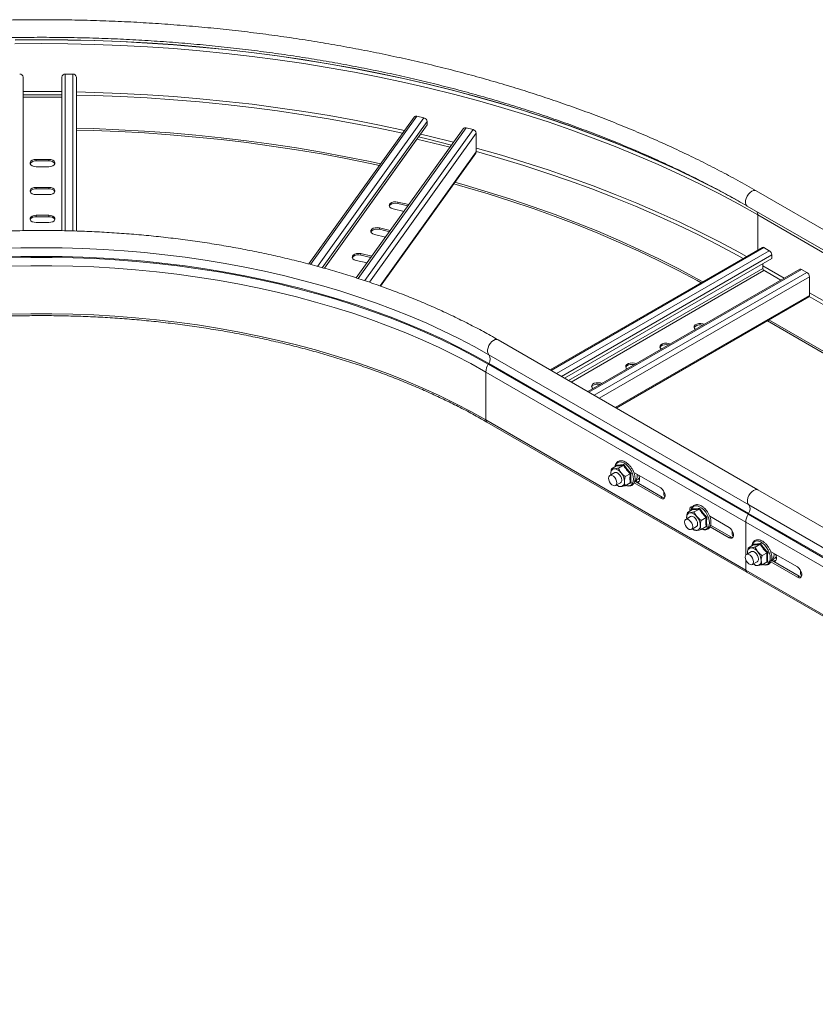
# Model space of a CAD drawing. Header units: millimetres. Extents: x -6 to 3617, y -5324 to -345.
# Tile 33 of 43: x 913 to 1325, y -1607 to -1099. Entities that reach past the tile are written whole.
import ezdxf

# ---------------------------------------------------------------- set-up
doc = ezdxf.new("R2010")
doc.units = ezdxf.units.MM

msp = doc.modelspace()

# ---------------------------------------------------------------- linework, layer by layer
at = {"color": 7, "linetype": 'Continuous', "lineweight": 15}
for p, q in [((915.04, -1207.66), (915.04, -1128.28)), ((935.04, -1207.68), (935.04, -1128.28)), ((936.84, -1126.81), (940.74, -1126.81)), ((942.54, -1207.87), (942.54, -1128.28)), ((935.04, -1138.69), (915.04, -1138.69)), ((1117.17, -1148.96), (1062.69, -1224.89)), ((1118.63, -1148.54), (1122.23, -1149.4)), ((1070.77, -1227.1), (1123.9, -1153.06)), ((1123.9, -1151.27), (1123.9, -1153.06)), ((1144.04, -1154.61), (1147.64, -1155.48)), ((1142.58, -1155.03), (1087.28, -1232.09)), ((1149.3, -1157.34), (1149.3, -1167.01)), ((1135.78, -1164.51), (1118.63, -1160.41)), ((1099.83, -1236.33), (1149.1, -1167.66)), ((928.29, -1170.87), (921.79, -1170.87)), ((921.79, -1171.61), (921.79, -1170.87)), ((928.29, -1171.61), (921.79, -1171.61)), ((921.79, -1174.62), (928.29, -1174.62)), ((928.29, -1171.61), (928.29, -1170.87)), ((928.29, -1185.3), (921.79, -1185.3)), ((921.79, -1186.04), (921.79, -1185.3)), ((928.29, -1186.04), (928.29, -1185.3)), ((928.29, -1186.04), (921.79, -1186.04)), ((921.79, -1189.06), (928.29, -1189.06)), ((1428.35, -1264.65), (1294, -1187.09)), ((1114.44, -1194.24), (1108.8, -1192.9)), ((1108.8, -1193.63), (1108.8, -1192.9)), ((1113.99, -1194.87), (1108.8, -1193.63)), ((1289.45, -1194.97), (1423.78, -1272.52)), ((928.29, -1199.74), (921.79, -1199.74)), ((921.79, -1200.47), (921.79, -1199.74)), ((928.29, -1200.47), (921.79, -1200.47)), ((928.29, -1200.47), (928.29, -1199.74)), ((1106.31, -1196.36), (1111.95, -1197.71)), ((1294.89, -1199.58), (1429.24, -1277.14)), ((921.79, -1203.49), (928.29, -1203.49)), ((1096.74, -1209.7), (1102.39, -1211.04)), ((1104.87, -1207.58), (1099.23, -1206.23)), ((1099.23, -1206.96), (1099.23, -1206.23)), ((1104.42, -1208.21), (1099.23, -1206.96)), ((1095.31, -1220.91), (1089.66, -1219.56)), ((1089.66, -1220.3), (1089.66, -1219.56)), ((1094.86, -1221.54), (1089.66, -1220.3)), ((1297.17, -1216.35), (1187.54, -1279.64)), ((1298.07, -1216.44), (1300.83, -1218.03)), ((1302.1, -1220.24), (1302.1, -1222.03)), ((1087.18, -1223.03), (1092.82, -1224.38)), ((1194.92, -1283.91), (1302.1, -1222.03)), ((1297.44, -1227.21), (1297.44, -1224.73)), ((1316.62, -1227.58), (1206.98, -1290.87)), ((1306.71, -1233.3), (1298.07, -1228.31)), ((1317.52, -1227.67), (1320.28, -1229.26)), ((1321.55, -1231.46), (1321.55, -1241.13)), ((1221.71, -1299.37), (1321.18, -1241.95)), ((1299.8, -1254.29), (1407.46, -1316.44)), ((1300.65, -1253.8), (1407.46, -1315.46)), ((1294.96, -1341.65), (1160.61, -1264.09)), ((1155.85, -1271.84), (1290.2, -1349.4)), ((1155.73, -1276.25), (1155.48, -1276.68)), ((1155.48, -1276.68), (1289.83, -1354.24)), ((1155.73, -1276.25), (1290.08, -1353.8)), ((1154.32, -1280.73), (1154.32, -1305.5)), ((1154.32, -1280.73), (1288.67, -1358.29)), ((1154.32, -1305.5), (1288.67, -1383.06)), ((1154.81, -1306.6), (1289.17, -1384.16)), ((1220.88, -1332.72), (1218.33, -1334.19)), ((1221.87, -1329.17), (1219.27, -1330.68)), ((1221.92, -1329.13), (1221.96, -1328.8)), ((1225.41, -1328.86), (1222.8, -1330.36)), ((1244.65, -1340.63), (1230.76, -1332.61)), ((1218.93, -1333.85), (1218.84, -1333.28)), ((1221.33, -1339.39), (1223.88, -1337.92)), ((1228.94, -1333.26), (1226.34, -1334.76)), ((1228.94, -1337.97), (1226.34, -1339.47)), ((1230.91, -1338), (1244.65, -1345.93)), ((1245.5, -1345.44), (1231.21, -1337.19)), ((1232.21, -1336.99), (1231.33, -1336.49)), ((1231.84, -1336.78), (1232.96, -1336.14)), ((1232.96, -1336.14), (1232.89, -1336.18)), ((1222.8, -1339.79), (1221.93, -1339.04)), ((1681.74, -1564.94), (1294.96, -1341.65)), ((1245.5, -1345.44), (1244.65, -1345.93)), ((1261.12, -1351.83), (1258.51, -1353.33)), ((1261.16, -1351.79), (1261.2, -1351.45)), ((1264.65, -1351.51), (1262.05, -1353.02)), ((1676.99, -1572.68), (1290.2, -1349.4)), ((1260.12, -1355.38), (1257.58, -1356.85)), ((1258.17, -1356.5), (1258.09, -1355.94)), ((1268.19, -1355.91), (1265.58, -1357.42)), ((1280.01, -1361.04), (1270, -1355.26)), ((1675.51, -1581.61), (1288.67, -1358.29)), ((1288.67, -1358.29), (1288.67, -1375.38)), ((1290.08, -1353.8), (1289.83, -1354.24)), ((1676.62, -1577.53), (1289.83, -1354.24)), ((1676.87, -1577.09), (1290.08, -1353.8)), ((1260.58, -1362.04), (1263.12, -1360.57)), ((1262.05, -1362.45), (1261.18, -1361.7)), ((1268.19, -1360.63), (1265.58, -1362.13)), ((1270.16, -1360.66), (1280.01, -1366.34)), ((1280.85, -1365.85), (1270.45, -1359.85)), ((1280.85, -1365.85), (1280.01, -1366.34)), ((1291.59, -1373.54), (1289.04, -1375.01)), ((1292.58, -1369.99), (1289.98, -1371.5)), ((1292.63, -1369.95), (1292.67, -1369.62)), ((1296.12, -1369.68), (1293.51, -1371.18)), ((1315.36, -1381.45), (1301.47, -1373.43)), ((1288.67, -1377.68), (1288.67, -1383.06)), ((1289.64, -1374.67), (1289.55, -1374.1)), ((1292.04, -1380.21), (1294.59, -1378.74)), ((1299.65, -1374.08), (1297.05, -1375.58)), ((1299.65, -1378.79), (1297.05, -1380.29)), ((1316.21, -1386.27), (1301.92, -1378.01)), ((1302.92, -1377.82), (1302.05, -1377.31)), ((1302.55, -1377.61), (1303.67, -1376.96)), ((1303.67, -1376.96), (1303.6, -1377)), ((1675.46, -1606.35), (1288.67, -1383.06)), ((1293.51, -1380.61), (1292.64, -1379.86)), ((1301.62, -1378.82), (1315.36, -1386.76)), ((1289.17, -1384.16), (1675.95, -1607.45)), ((1316.21, -1386.27), (1315.36, -1386.76))]:
    msp.add_line(p, q, dxfattribs=at)
at = {"color": 8, "linetype": 'Continuous', "lineweight": 15}
for p, q in [((936.84, -1207.72), (936.84, -1126.81)), ((940.74, -1207.82), (940.74, -1126.81)), ((1063.67, -1225.14), (1118.63, -1148.54)), ((1067.19, -1226.11), (1122.23, -1149.4)), ((1069.7, -1226.81), (1123.9, -1151.27)), ((1088.23, -1232.4), (1144.04, -1154.61)), ((1091.65, -1233.51), (1147.64, -1155.48)), ((1094.06, -1234.34), (1149.3, -1157.34)), ((1070.78, -1227.1), (1118.63, -1160.41)), ((1099.62, -1236.26), (1149.3, -1167.01)), ((1294.89, -1217.67), (1294.89, -1199.58)), ((1188.06, -1279.95), (1298.07, -1216.44)), ((1190.82, -1281.54), (1300.83, -1218.03)), ((1193.37, -1283.01), (1302.1, -1220.24)), ((1297.44, -1225.82), (1308.55, -1232.24)), ((1197.07, -1285.15), (1297.44, -1227.21)), ((1198.35, -1285.88), (1298.07, -1228.31)), ((1207.51, -1291.17), (1317.52, -1227.67)), ((1210.27, -1292.76), (1320.28, -1229.26)), ((1297.67, -1227.92), (1306.85, -1233.22)), ((1212.81, -1294.23), (1321.55, -1231.46)), ((1221.19, -1299.07), (1321.55, -1241.13)), ((1321.55, -1239.74), (1343.54, -1252.44)), ((1321.45, -1241.64), (1428.39, -1303.38)), ((1231.53, -1337.38), (1232.21, -1336.99)), ((1302.24, -1378.2), (1302.92, -1377.82))]:
    msp.add_line(p, q, dxfattribs=at)
at = {"color": 8, "linetype": 'Continuous', "lineweight": 15, "flags": 128}
for points in [[(910.83, -1109.18), (924.51, -1109.08), (938.18, -1109.18), (951.85, -1109.49), (965.5, -1110.01), (979.12, -1110.73), (992.71, -1111.66), (1006.24, -1112.79), (1019.72, -1114.13), (1033.14, -1115.67), (1046.48, -1117.41), (1059.74, -1119.35), (1072.9, -1121.5), (1085.96, -1123.84), (1098.92, -1126.38), (1111.75, -1129.11), (1124.45, -1132.04), (1137.02, -1135.15), (1149.44, -1138.46), (1161.71, -1141.95), (1173.81, -1145.63), (1185.75, -1149.49), (1197.5, -1153.52), (1209.07, -1157.74), (1220.44, -1162.12), (1231.61, -1166.68), (1234.29, -1167.81)], [(910.84, -1109.08), (924.51, -1108.98), (938.18, -1109.08), (951.83, -1109.39), (965.47, -1109.91), (979.09, -1110.63), (992.66, -1111.56), (1006.19, -1112.69), (1019.66, -1114.03), (1033.07, -1115.57), (1046.4, -1117.31), (1059.65, -1119.25), (1072.8, -1121.39), (1085.86, -1123.73), (1098.8, -1126.27), (1111.62, -1129), (1124.32, -1131.92), (1136.88, -1135.04), (1149.29, -1138.34), (1161.55, -1141.83), (1173.65, -1145.51), (1185.58, -1149.36), (1197.32, -1153.4), (1208.88, -1157.61), (1220.25, -1161.99), (1231.41, -1166.54), (1242.36, -1171.27), (1253.1, -1176.15), (1263.61, -1181.2), (1264.53, -1181.65)], [(915.04, -1135.84), (924.51, -1135.79), (935.04, -1135.85)], [(915.04, -1137.51), (924.51, -1137.46), (935.04, -1137.52)], [(942.54, -1135.97), (951.92, -1136.2), (965.6, -1136.72), (979.26, -1137.44), (992.88, -1138.37), (1006.45, -1139.51), (1019.96, -1140.85), (1033.41, -1142.39), (1046.79, -1144.14), (1060.08, -1146.09), (1073.28, -1148.24), (1086.37, -1150.59), (1099.36, -1153.13), (1112.21, -1155.87)], [(942.54, -1137.64), (951.86, -1137.87), (965.51, -1138.39), (979.13, -1139.11), (992.72, -1140.04), (1006.26, -1141.17), (1019.74, -1142.51), (1033.16, -1144.05), (1046.51, -1145.8), (1059.77, -1147.74), (1072.93, -1149.88), (1086, -1152.23), (1098.96, -1154.76), (1111.14, -1157.35)], [(1119.47, -1159.24), (1124.5, -1160.42), (1136.56, -1163.41)], [(1120.53, -1157.76), (1124.96, -1158.8), (1137.56, -1161.93), (1137.62, -1161.94)], [(1149.3, -1165.05), (1150.01, -1165.24), (1162.31, -1168.74), (1174.44, -1172.43), (1186.41, -1176.3), (1198.19, -1180.35), (1209.79, -1184.57), (1221.19, -1188.97), (1232.39, -1193.54), (1243.38, -1198.27), (1254.15, -1203.17), (1264.69, -1208.24), (1275, -1213.46), (1285.07, -1218.83), (1289.06, -1221.04)], [(1149.3, -1166.8), (1149.49, -1166.85), (1161.76, -1170.34), (1173.87, -1174.02), (1185.81, -1177.88), (1197.57, -1181.92), (1209.14, -1186.13), (1220.51, -1190.52), (1231.68, -1195.08), (1242.65, -1199.8), (1253.39, -1204.69), (1263.91, -1209.74), (1274.2, -1214.95), (1284.24, -1220.31), (1287.34, -1222.02)], [(1289.45, -1194.97), (1289.17, -1194.76), (1288.73, -1194.11), (1288.52, -1193.22), (1288.56, -1192.16), (1288.85, -1191.01), (1289.37, -1189.86), (1290.07, -1188.8), (1290.89, -1187.92), (1291.79, -1187.28), (1292.68, -1186.93), (1293.49, -1186.9), (1294, -1187.09)], [(1160.61, -1264.09), (1159.99, -1263.89), (1159.16, -1263.97), (1158.27, -1264.36), (1157.38, -1265.03), (1156.57, -1265.95), (1155.89, -1267.02), (1155.41, -1268.18), (1155.15, -1269.32), (1155.14, -1270.36), (1155.38, -1271.23), (1155.85, -1271.84)], [(1154.32, -1305.5), (1154.35, -1305.87), (1154.45, -1306.18), (1154.6, -1306.43), (1154.81, -1306.6), (1154.81, -1306.6)], [(1230.6, -1336.07), (1230.47, -1334.73), (1230.09, -1333.31), (1229.49, -1331.89), (1228.68, -1330.55), (1227.73, -1329.36), (1226.67, -1328.39), (1225.56, -1327.68), (1224.48, -1327.27), (1223.46, -1327.19), (1222.58, -1327.44), (1221.87, -1328.01), (1221.37, -1328.86), (1221.17, -1329.58)], [(1226.75, -1339.24), (1227.73, -1339.45), (1228.68, -1339.37), (1229.49, -1338.95), (1230.09, -1338.24), (1230.47, -1337.26), (1230.6, -1336.07)], [(1233.76, -1335.32), (1233.39, -1335.8), (1232.96, -1336.14)], [(1269.84, -1358.72), (1269.71, -1357.38), (1269.34, -1355.96), (1268.73, -1354.55), (1267.93, -1353.21), (1266.97, -1352.02), (1265.91, -1351.04), (1264.81, -1350.33), (1263.72, -1349.93), (1262.71, -1349.85), (1261.82, -1350.1), (1261.11, -1350.66), (1260.62, -1351.52), (1260.42, -1352.23)], [(1265.99, -1361.89), (1266.97, -1362.11), (1267.93, -1362.02), (1268.73, -1361.61), (1269.34, -1360.9), (1269.71, -1359.91), (1269.84, -1358.72)], [(1301.31, -1376.89), (1301.18, -1375.55), (1300.8, -1374.13), (1300.2, -1372.71), (1299.39, -1371.37), (1298.44, -1370.19), (1297.38, -1369.21), (1296.28, -1368.5), (1295.19, -1368.09), (1294.17, -1368.01), (1293.29, -1368.26), (1292.58, -1368.83), (1292.08, -1369.68), (1291.88, -1370.4)], [(1297.46, -1380.06), (1298.44, -1380.27), (1299.39, -1380.19), (1300.2, -1379.78), (1300.8, -1379.06), (1301.18, -1378.08), (1301.31, -1376.89)], [(1304.47, -1376.14), (1304.1, -1376.62), (1303.67, -1376.96)]]:
    msp.add_lwpolyline(points, dxfattribs=at)
at = {"color": 7, "linetype": 'Continuous', "lineweight": 15, "flags": 128}
for points in [[(910.8, -1111.12), (924.51, -1111.01), (938.22, -1111.12), (951.92, -1111.43), (965.6, -1111.95), (979.26, -1112.67), (992.88, -1113.6), (1006.45, -1114.74), (1019.96, -1116.08), (1033.41, -1117.62), (1046.79, -1119.37), (1060.08, -1121.32), (1073.28, -1123.47), (1086.37, -1125.81), (1099.36, -1128.36), (1112.22, -1131.1), (1124.96, -1134.03), (1137.56, -1137.16), (1150.01, -1140.47), (1162.31, -1143.97), (1174.44, -1147.66), (1186.41, -1151.52), (1198.19, -1155.57), (1209.79, -1159.8), (1221.19, -1164.19), (1232.39, -1168.76), (1243.38, -1173.5), (1254.15, -1178.4), (1264.69, -1183.46), (1275, -1188.68), (1285.07, -1194.06), (1294.89, -1199.58)], [(942.54, -1154.74), (951.2, -1154.96), (964.52, -1155.49), (977.81, -1156.22), (991.06, -1157.15), (1004.27, -1158.3), (1017.41, -1159.65), (1030.49, -1161.2), (1043.49, -1162.96), (1056.4, -1164.92), (1069.21, -1167.08), (1081.92, -1169.45), (1094.52, -1172.01), (1099.81, -1173.15)], [(942.54, -1155.72), (951.2, -1155.94), (964.52, -1156.47), (977.81, -1157.2), (991.06, -1158.13), (1004.27, -1159.28), (1017.41, -1160.63), (1030.49, -1162.18), (1043.49, -1163.94), (1056.4, -1165.9), (1069.21, -1168.06), (1081.92, -1170.43), (1094.52, -1172.98), (1099.21, -1173.99)], [(1234.29, -1167.81), (1242.57, -1171.4), (1253.32, -1176.29), (1263.83, -1181.34), (1274.12, -1186.55), (1284.16, -1191.91)], [(921.79, -1170.87), (920.68, -1170.98), (919.7, -1171.31), (918.98, -1171.81), (918.59, -1172.42), (918.59, -1173.07), (918.98, -1173.69), (919.7, -1174.18), (920.68, -1174.51), (921.79, -1174.62)], [(928.29, -1174.62), (929.4, -1174.51), (930.38, -1174.18), (931.11, -1173.69), (931.49, -1173.07), (931.49, -1172.42), (931.11, -1171.81), (930.38, -1171.31), (929.4, -1170.98), (928.29, -1170.87)], [(921.79, -1185.3), (920.68, -1185.42), (919.7, -1185.74), (918.98, -1186.24), (918.59, -1186.85), (918.59, -1187.51), (918.98, -1188.12), (919.7, -1188.62), (920.68, -1188.94), (921.79, -1189.06)], [(928.29, -1189.06), (929.4, -1188.94), (930.38, -1188.62), (931.11, -1188.12), (931.49, -1187.51), (931.49, -1186.85), (931.11, -1186.24), (930.38, -1185.74), (929.4, -1185.42), (928.29, -1185.3)], [(1137.72, -1183.52), (1143.55, -1185.16), (1155.43, -1188.68), (1167.14, -1192.38), (1178.68, -1196.27), (1190.02, -1200.33), (1201.17, -1204.57), (1212.12, -1208.98), (1222.86, -1213.56), (1233.38, -1218.31), (1243.67, -1223.22), (1253.73, -1228.29), (1263.54, -1233.51), (1265.54, -1234.61)], [(1138.31, -1182.7), (1143.55, -1184.18), (1155.43, -1187.7), (1167.14, -1191.4), (1178.68, -1195.29), (1190.02, -1199.35), (1201.17, -1203.59), (1212.12, -1208), (1222.86, -1212.58), (1233.38, -1217.33), (1243.67, -1222.24), (1253.73, -1227.31), (1263.54, -1232.53), (1266.41, -1234.11)], [(1264.53, -1181.65), (1273.88, -1186.4), (1283.41, -1191.47)], [(1108.8, -1192.9), (1107.7, -1192.75), (1106.58, -1192.84), (1105.58, -1193.14), (1104.81, -1193.62), (1104.38, -1194.22), (1104.33, -1194.87), (1104.67, -1195.5), (1105.36, -1196.01), (1106.31, -1196.36)], [(1108.8, -1193.63), (1107.7, -1193.49), (1106.58, -1193.57), (1105.58, -1193.88), (1104.81, -1194.36), (1104.38, -1194.96), (1104.37, -1195)], [(921.79, -1199.74), (920.68, -1199.85), (919.7, -1200.17), (918.98, -1200.67), (918.59, -1201.29), (918.59, -1201.94), (918.98, -1202.55), (919.7, -1203.05), (920.68, -1203.37), (921.79, -1203.49)], [(928.29, -1203.49), (929.4, -1203.37), (930.38, -1203.05), (931.11, -1202.55), (931.49, -1201.94), (931.49, -1201.29), (931.11, -1200.67), (930.38, -1200.17), (929.4, -1199.85), (928.29, -1199.74)], [(1099.23, -1206.23), (1098.13, -1206.09), (1097.01, -1206.17), (1096.01, -1206.47), (1095.25, -1206.95), (1094.82, -1207.56), (1094.77, -1208.21), (1095.11, -1208.83), (1095.79, -1209.35), (1096.74, -1209.7)], [(1099.23, -1206.96), (1098.13, -1206.82), (1097.01, -1206.91), (1096.01, -1207.21), (1095.25, -1207.69), (1094.82, -1208.29), (1094.8, -1208.33)], [(1155.85, -1271.84), (1148.16, -1267.54), (1140.23, -1263.39), (1132.06, -1259.39), (1123.68, -1255.55), (1115.08, -1251.87), (1106.28, -1248.35), (1097.28, -1245), (1088.09, -1241.82), (1078.74, -1238.82), (1069.21, -1236), (1059.53, -1233.35), (1049.71, -1230.89), (1039.75, -1228.62), (1029.67, -1226.54), (1019.48, -1224.65), (1009.19, -1222.95), (998.8, -1221.45), (988.34, -1220.15), (977.8, -1219.04), (967.21, -1218.13), (956.58, -1217.43), (945.91, -1216.92), (935.21, -1216.62), (924.51, -1216.52), (913.8, -1216.62), (903.11, -1216.92)], [(1155.73, -1276.25), (1148.04, -1271.95), (1140.11, -1267.8), (1131.95, -1263.8), (1123.57, -1259.96), (1114.98, -1256.28), (1106.18, -1252.77), (1097.18, -1249.42), (1088.01, -1246.25), (1078.65, -1243.25), (1069.13, -1240.42), (1059.46, -1237.78), (1049.64, -1235.33), (1039.69, -1233.05), (1029.62, -1230.97), (1019.43, -1229.08), (1009.14, -1227.39), (998.76, -1225.89), (988.3, -1224.58), (977.77, -1223.48), (967.19, -1222.57), (956.56, -1221.86), (945.89, -1221.36), (935.21, -1221.06), (924.51, -1220.96), (913.81, -1221.06), (903.12, -1221.36)], [(1089.66, -1219.56), (1088.56, -1219.42), (1087.44, -1219.51), (1086.44, -1219.81), (1085.68, -1220.29), (1085.25, -1220.89), (1085.2, -1221.54), (1085.54, -1222.16), (1086.23, -1222.68), (1087.18, -1223.03)], [(1089.66, -1220.3), (1088.56, -1220.16), (1087.44, -1220.24), (1086.44, -1220.54), (1085.68, -1221.02), (1085.25, -1221.62), (1085.23, -1221.66)], [(1155.48, -1276.68), (1147.64, -1272.3), (1139.54, -1268.07), (1131.2, -1264), (1122.64, -1260.1), (1113.85, -1256.36), (1104.85, -1252.79), (1095.65, -1249.4), (1086.25, -1246.19), (1076.68, -1243.16), (1066.94, -1240.32), (1057.04, -1237.67), (1046.99, -1235.21), (1036.8, -1232.94), (1026.49, -1230.88), (1016.06, -1229.01), (1005.53, -1227.34), (994.91, -1225.88), (984.21, -1224.63), (973.45, -1223.58), (962.63, -1222.74), (951.77, -1222.11), (940.88, -1221.69), (929.97, -1221.48), (919.05, -1221.48), (908.14, -1221.69)], [(1154.32, -1280.73), (1146.51, -1276.37), (1138.45, -1272.17), (1130.16, -1268.12), (1121.64, -1264.23), (1112.89, -1260.51), (1103.94, -1256.96), (1094.78, -1253.59), (1085.44, -1250.39), (1075.91, -1247.38), (1066.22, -1244.55), (1056.37, -1241.91), (1046.37, -1239.47), (1036.23, -1237.21), (1025.97, -1235.16), (1015.6, -1233.3), (1005.12, -1231.64), (994.56, -1230.19), (983.91, -1228.94), (973.2, -1227.9), (962.44, -1227.06), (951.63, -1226.43), (940.79, -1226.01), (929.94, -1225.8), (919.08, -1225.8), (908.22, -1226.01)], [(1321.55, -1241.13), (1321.52, -1241.4), (1321.45, -1241.64), (1321.33, -1241.82), (1321.18, -1241.95), (1321.18, -1241.95)], [(1154.32, -1305.5), (1146.51, -1301.14), (1138.45, -1296.94), (1130.16, -1292.89), (1121.64, -1289), (1112.89, -1285.29), (1103.94, -1281.74), (1094.78, -1278.36), (1085.44, -1275.17), (1075.91, -1272.15), (1066.22, -1269.33), (1056.37, -1266.69), (1046.37, -1264.24), (1036.23, -1261.99), (1025.97, -1259.93), (1015.6, -1258.07), (1005.12, -1256.41), (994.56, -1254.96), (983.91, -1253.71), (973.2, -1252.67), (962.44, -1251.83), (951.63, -1251.21), (940.79, -1250.79), (929.94, -1250.58), (919.08, -1250.58), (908.22, -1250.79)], [(1267.28, -1256.06), (1266.53, -1255.78), (1265.44, -1255.61), (1264.32, -1255.67), (1263.29, -1255.94), (1262.49, -1256.4), (1262.02, -1256.99), (1261.92, -1257.64), (1262.21, -1258.27), (1262.7, -1258.7)], [(1266.5, -1256.51), (1265.44, -1256.34), (1264.32, -1256.4), (1263.29, -1256.68), (1262.49, -1257.14), (1262.02, -1257.73), (1261.97, -1257.85)], [(1249.6, -1266.26), (1248.85, -1265.98), (1247.76, -1265.81), (1246.64, -1265.87), (1245.61, -1266.15), (1244.82, -1266.61), (1244.34, -1267.2), (1244.24, -1267.85), (1244.53, -1268.48), (1245.02, -1268.91)], [(1248.83, -1266.71), (1247.76, -1266.55), (1246.64, -1266.61), (1245.61, -1266.88), (1244.82, -1267.34), (1244.34, -1267.93), (1244.29, -1268.05)], [(1231.93, -1276.47), (1231.17, -1276.19), (1230.08, -1276.02), (1228.96, -1276.08), (1227.94, -1276.35), (1227.14, -1276.81), (1226.66, -1277.4), (1226.56, -1278.05), (1226.86, -1278.68), (1227.34, -1279.11)], [(1231.15, -1276.92), (1230.08, -1276.75), (1228.96, -1276.81), (1227.94, -1277.09), (1227.14, -1277.55), (1226.66, -1278.14), (1226.61, -1278.26)], [(1214.25, -1286.67), (1213.5, -1286.39), (1212.41, -1286.23), (1211.28, -1286.28), (1210.26, -1286.56), (1209.46, -1287.02), (1208.98, -1287.61), (1208.89, -1288.26), (1209.18, -1288.89), (1209.66, -1289.32)], [(1213.47, -1287.12), (1212.41, -1286.96), (1211.28, -1287.02), (1210.26, -1287.29), (1209.46, -1287.75), (1208.98, -1288.34), (1208.94, -1288.46)], [(1224.5, -1336.55), (1224.37, -1335.63), (1224, -1334.68), (1223.44, -1333.81), (1222.74, -1333.12), (1222.01, -1332.7), (1221.32, -1332.59), (1220.88, -1332.72)], [(1217.71, -1335.57), (1217.84, -1334.8), (1218.21, -1334.28), (1218.77, -1334.06), (1219.46, -1334.17), (1220.2, -1334.59), (1220.89, -1335.28), (1221.46, -1336.15), (1221.82, -1337.1), (1221.95, -1338.02), (1221.82, -1338.78), (1221.46, -1339.3), (1220.89, -1339.52), (1220.2, -1339.42), (1219.46, -1338.99), (1218.77, -1338.3), (1218.21, -1337.43), (1217.84, -1336.48), (1217.71, -1335.57)], [(1218.88, -1333.88), (1218.87, -1333.83), (1218.84, -1333.28)], [(1233.48, -1337.32), (1233.05, -1337.31), (1232.21, -1336.99)], [(1233.36, -1334.11), (1233.5, -1334.44), (1233.79, -1335.54), (1233.79, -1336.53), (1233.5, -1337.29), (1232.95, -1337.73), (1232.28, -1337.81)], [(1244.65, -1345.93), (1245.44, -1346.23), (1246.13, -1346.17), (1246.64, -1345.76), (1246.91, -1345.05), (1246.91, -1344.13), (1246.64, -1343.1), (1246.13, -1342.1), (1245.44, -1341.24), (1244.65, -1340.63)], [(1294.96, -1341.65), (1294.34, -1341.45), (1293.51, -1341.53), (1292.62, -1341.91), (1291.73, -1342.59), (1290.92, -1343.5), (1290.24, -1344.58), (1289.76, -1345.74), (1289.5, -1346.88), (1289.49, -1347.92), (1289.73, -1348.78), (1290.2, -1349.4)], [(1294.96, -1341.65), (1294.34, -1341.45), (1293.51, -1341.53), (1292.62, -1341.91), (1291.73, -1342.59), (1290.92, -1343.5), (1290.24, -1344.58), (1289.76, -1345.74), (1289.5, -1346.88), (1289.49, -1347.92), (1289.73, -1348.78), (1290.2, -1349.4)], [(1246.64, -1345.75), (1246.29, -1345.74), (1245.5, -1345.44)], [(1261.13, -1350.33), (1260.5, -1350.4), (1259.98, -1350.81), (1259.71, -1351.51), (1259.71, -1352.44), (1259.74, -1352.62)], [(1260.53, -1351.45), (1260.56, -1351.02), (1260.83, -1350.32)], [(1256.95, -1358.22), (1257.08, -1357.46), (1257.45, -1356.93), (1258.01, -1356.71), (1258.71, -1356.82), (1259.44, -1357.25), (1260.14, -1357.94), (1260.7, -1358.81), (1261.07, -1359.76), (1261.2, -1360.67), (1261.07, -1361.43), (1260.7, -1361.96), (1260.14, -1362.18), (1259.44, -1362.07), (1258.71, -1361.65), (1258.01, -1360.95), (1257.45, -1360.08), (1257.08, -1359.13), (1256.95, -1358.22)], [(1258.12, -1356.53), (1258.12, -1356.49), (1258.09, -1355.94)], [(1263.74, -1359.2), (1263.61, -1358.29), (1263.25, -1357.34), (1262.68, -1356.47), (1261.99, -1355.78), (1261.25, -1355.35), (1260.56, -1355.24), (1260.12, -1355.38)], [(1280.01, -1366.34), (1280.79, -1366.64), (1281.48, -1366.58), (1282, -1366.17), (1282.27, -1365.46), (1282.27, -1364.54), (1282, -1363.51), (1281.48, -1362.51), (1280.79, -1361.65), (1280.01, -1361.04)], [(1282, -1366.16), (1281.64, -1366.15), (1280.85, -1365.85)], [(1295.21, -1377.37), (1295.08, -1376.45), (1294.71, -1375.5), (1294.15, -1374.63), (1293.46, -1373.94), (1292.72, -1373.52), (1292.03, -1373.41), (1291.59, -1373.54)], [(1288.42, -1376.39), (1288.55, -1375.62), (1288.92, -1375.1), (1289.48, -1374.88), (1290.17, -1374.99), (1290.91, -1375.41), (1291.6, -1376.1), (1292.17, -1376.97), (1292.54, -1377.92), (1292.66, -1378.84), (1292.54, -1379.6), (1292.17, -1380.12), (1291.6, -1380.34), (1290.91, -1380.24), (1290.17, -1379.81), (1289.48, -1379.12), (1288.92, -1378.25), (1288.55, -1377.3), (1288.42, -1376.39)], [(1289.59, -1374.7), (1289.58, -1374.65), (1289.55, -1374.1)], [(1304.19, -1378.14), (1303.76, -1378.13), (1302.92, -1377.82)], [(1304.07, -1374.93), (1304.21, -1375.26), (1304.5, -1376.36), (1304.5, -1377.35), (1304.21, -1378.11), (1303.66, -1378.55), (1302.99, -1378.63)], [(1288.67, -1383.06), (1288.7, -1383.43), (1288.8, -1383.74), (1288.95, -1383.99), (1289.16, -1384.16), (1289.17, -1384.16)], [(1288.67, -1383.06), (1288.7, -1383.43), (1288.8, -1383.74), (1288.95, -1383.99), (1289.16, -1384.16), (1289.17, -1384.16)], [(1315.36, -1386.76), (1316.15, -1387.05), (1316.84, -1386.99), (1317.35, -1386.58), (1317.62, -1385.87), (1317.62, -1384.95), (1317.35, -1383.92), (1316.84, -1382.92), (1316.15, -1382.06), (1315.36, -1381.45)], [(1317.35, -1386.57), (1317, -1386.56), (1316.21, -1386.27)]]:
    msp.add_lwpolyline(points, dxfattribs=at)
at = {"color": 7, "linetype": 'Continuous', "lineweight": 15}
for centre, radius, start, end in [((913.39, -1128.47), 1.66, 6.3473, 95.1842), ((936.69, -1128.47), 1.66, 84.8164, 173.6494), ((940.89, -1128.47), 1.66, 6.3519, 95.1823), ((1118.21, -1149.82), 1.35, 71.809, 140.2641), ((1121.8, -1151.47), 2.11, 5.3778, 77.9938), ((1143.62, -1155.9), 1.35, 71.804, 140.2718), ((1147.2, -1157.54), 2.11, 5.3773, 77.9936), ((1148.21, -1167.03), 1.1, 324.8192, 0.9759), ((921.38, -1174.86), 3.28, 82.8324, 147.8321), ((928.7, -1174.86), 3.28, 32.1664, 97.1677), ((921.38, -1189.29), 3.28, 82.832, 147.8325), ((928.7, -1189.29), 3.28, 32.1675, 97.1667), ((921.38, -1203.73), 3.28, 82.8317, 147.8326), ((928.7, -1203.73), 3.28, 32.1675, 97.1667), ((1297.55, -1217.18), 0.905, 54.3745, 114.3134), ((1299.34, -1220.36), 2.77, 2.6043, 57.3957), ((1298.82, -1227.15), 1.38, 182.6077, 237.3944), ((1316.99, -1228.4), 0.905, 54.3763, 114.3116), ((1318.79, -1231.59), 2.77, 2.6024, 57.3965), ((1152.8, -1273.96), 3.72, 321.955, 34.7623), ((1162.9, -1281.01), 8.59, 149.7164, 178.1237), ((1221.01, -1332.93), 2.2, 100.543, 189.2535), ((1220.34, -1335.32), 4.56, 33.4325, 86.5729), ((1218.25, -1337.72), 7.67, 2.6393, 39.7716), ((1223.08, -1336.73), 1.43, 303.807, 7.5081), ((1223.74, -1337.72), 2.2, 280.5496, 9.2515), ((1228.51, -1334.3), 4.06, 323.1659, 9.6431), ((1224.13, -1336.31), 3.57, 230.7892, 270.1976), ((1250.32, -1343.3), 4.1, 167.5325, 211.1987), ((1287.15, -1351.51), 3.72, 321.955, 34.7623), ((1260.26, -1355.58), 2.2, 100.5483, 189.2517), ((1259.58, -1357.98), 4.56, 33.4333, 86.5721), ((1257.49, -1360.37), 7.67, 2.6387, 39.7736), ((1297.25, -1358.57), 8.59, 149.7164, 178.1237), ((1263.38, -1358.96), 3.57, 230.7877, 270.1999), ((1262.33, -1359.39), 1.43, 303.785, 7.5228), ((1262.99, -1360.37), 2.2, 280.5442, 9.2532), ((1285.68, -1363.71), 4.1, 167.5391, 211.1921), ((1291.72, -1373.75), 2.2, 100.5483, 189.2517), ((1291.05, -1376.14), 4.56, 33.4328, 86.5725), ((1288.96, -1378.54), 7.67, 2.6387, 39.7736), ((1293.79, -1377.55), 1.43, 303.785, 7.5228), ((1294.45, -1378.54), 2.2, 280.5442, 9.2532), ((1299.22, -1375.12), 4.06, 323.1435, 9.6688), ((1294.84, -1377.13), 3.57, 230.7873, 270.2003), ((1321.03, -1384.12), 4.1, 167.5313, 211.197)]:
    msp.add_arc(centre, radius, start, end, dxfattribs=at)
at = {"color": 8, "linetype": 'Continuous', "lineweight": 15}
msp.add_arc((1292.02, -1199.44), 2.87, 357.311, 34.4672, dxfattribs=at)
at = {"color": 7, "linetype": 'Continuous', "lineweight": 15}
for points, knots in [([(1294, -1187.09), (1292.39, -1186.17), (1287.73, -1183.49), (1279.84, -1179.17), (1270.26, -1174.17), (1260.48, -1169.31), (1250.5, -1164.59), (1240.32, -1160.01), (1229.95, -1155.59), (1219.4, -1151.31), (1208.67, -1147.18), (1197.77, -1143.21), (1186.7, -1139.4), (1175.48, -1135.74), (1164.11, -1132.25), (1152.59, -1128.92), (1140.94, -1125.75), (1129.15, -1122.76), (1117.25, -1119.93), (1105.23, -1117.27), (1093.1, -1114.78), (1080.86, -1112.47), (1068.54, -1110.33), (1056.13, -1108.37), (1043.64, -1106.59), (1031.07, -1104.98), (1018.45, -1103.56), (1005.76, -1102.31), (993.03, -1101.25), (980.26, -1100.36), (967.45, -1099.66), (954.62, -1099.14), (941.77, -1098.8), (928.91, -1098.65), (916.05, -1098.68), (903.19, -1098.89), (890.34, -1099.28), (877.52, -1099.86), (864.72, -1100.62), (851.96, -1101.56), (839.25, -1102.68), (826.58, -1103.99), (813.97, -1105.47), (801.43, -1107.13), (788.97, -1108.97), (776.58, -1110.99), (764.28, -1113.18), (752.08, -1115.55), (739.99, -1118.09), (728, -1120.8), (716.13, -1123.68), (704.39, -1126.73), (692.78, -1129.95), (681.31, -1133.33), (669.98, -1136.88), (658.81, -1140.58), (647.79, -1144.45), (636.95, -1148.47), (626.27, -1152.64), (615.78, -1156.97), (605.47, -1161.44), (595.35, -1166.06), (585.43, -1170.83), (575.71, -1175.73), (566.37, -1180.69), (559.52, -1184.5), (555.82, -1186.62), (555.01, -1187.09)], [0, 0, 0, 0, 0.008269, 0.023969, 0.039668, 0.055366, 0.071064, 0.086761, 0.102457, 0.118152, 0.133847, 0.14954, 0.165233, 0.180925, 0.196616, 0.212307, 0.227996, 0.243685, 0.259373, 0.27506, 0.290747, 0.306433, 0.322118, 0.337803, 0.353488, 0.369172, 0.384855, 0.400539, 0.416221, 0.431904, 0.447587, 0.463269, 0.478951, 0.494633, 0.510315, 0.525997, 0.541679, 0.557362, 0.573044, 0.588727, 0.604409, 0.620093, 0.635776, 0.65146, 0.667144, 0.682829, 0.698514, 0.7142, 0.729887, 0.745574, 0.761262, 0.77695, 0.79264, 0.80833, 0.824021, 0.839713, 0.855406, 0.8711, 0.886794, 0.90249, 0.918187, 0.933884, 0.949583, 0.965282, 0.980982, 0.995856, 1, 1, 1, 1]), ([(559.56, -1194.97), (561.14, -1194.06), (565.73, -1191.44), (573.49, -1187.19), (582.91, -1182.26), (592.55, -1177.48), (602.38, -1172.83), (612.42, -1168.32), (622.65, -1163.95), (633.06, -1159.73), (643.65, -1155.66), (654.42, -1151.74), (665.35, -1147.98), (676.44, -1144.37), (687.69, -1140.92), (699.08, -1137.63), (710.61, -1134.5), (722.27, -1131.54), (734.06, -1128.74), (745.96, -1126.11), (757.98, -1123.65), (770.09, -1121.37), (782.3, -1119.26), (794.6, -1117.32), (806.98, -1115.56), (819.44, -1113.97), (831.95, -1112.56), (844.53, -1111.33), (857.15, -1110.28), (869.81, -1109.41), (882.51, -1108.72), (895.24, -1108.22), (907.98, -1107.89), (920.73, -1107.75), (933.49, -1107.78), (946.24, -1108), (958.97, -1108.4), (971.69, -1108.98), (984.37, -1109.75), (997.02, -1110.69), (1009.63, -1111.81), (1022.18, -1113.11), (1034.67, -1114.6), (1047.09, -1116.25), (1059.44, -1118.09), (1071.71, -1120.1), (1083.88, -1122.28), (1095.95, -1124.64), (1107.93, -1127.16), (1119.78, -1129.86), (1131.52, -1132.73), (1143.13, -1135.76), (1154.6, -1138.95), (1165.93, -1142.31), (1177.12, -1145.82), (1188.15, -1149.5), (1199.01, -1153.32), (1209.71, -1157.31), (1220.23, -1161.44), (1230.57, -1165.72), (1240.72, -1170.14), (1250.67, -1174.71), (1260.43, -1179.41), (1269.98, -1184.26), (1279.15, -1189.15), (1285.59, -1192.75), (1288.94, -1194.67), (1289.45, -1194.97)], [0, 0, 0, 0, 0.008257, 0.023958, 0.039661, 0.055364, 0.071067, 0.086772, 0.102477, 0.118183, 0.13389, 0.149598, 0.165307, 0.181016, 0.196727, 0.212438, 0.22815, 0.243863, 0.259577, 0.275292, 0.291007, 0.306722, 0.322439, 0.338156, 0.353873, 0.369591, 0.38531, 0.401028, 0.416747, 0.432467, 0.448186, 0.463906, 0.479626, 0.495346, 0.511066, 0.526786, 0.542506, 0.558226, 0.573946, 0.589665, 0.605384, 0.621103, 0.636821, 0.652539, 0.668257, 0.683974, 0.699691, 0.715407, 0.731122, 0.746836, 0.76255, 0.778263, 0.793976, 0.809687, 0.825398, 0.841107, 0.856816, 0.872523, 0.88823, 0.903936, 0.919641, 0.935345, 0.951048, 0.96675, 0.982451, 0.997326, 1, 1, 1, 1]), ([(1160.61, -1264.09), (1159.31, -1263.36), (1155.57, -1261.22), (1149.2, -1257.78), (1141.45, -1253.82), (1133.48, -1250.01), (1125.33, -1246.35), (1116.98, -1242.84), (1108.45, -1239.47), (1099.75, -1236.27), (1090.89, -1233.22), (1081.87, -1230.33), (1072.7, -1227.6), (1063.4, -1225.04), (1053.96, -1222.64), (1044.41, -1220.42), (1034.74, -1218.37), (1024.96, -1216.49), (1015.1, -1214.78), (1005.15, -1213.26), (995.12, -1211.91), (985.03, -1210.74), (974.88, -1209.75), (964.69, -1208.95), (954.45, -1208.32), (944.19, -1207.88), (933.91, -1207.62), (923.62, -1207.54), (913.33, -1207.65), (903.06, -1207.94), (892.8, -1208.42), (882.57, -1209.07), (872.39, -1209.91), (862.25, -1210.93), (852.16, -1212.13), (842.15, -1213.51), (832.21, -1215.06), (822.36, -1216.8), (812.61, -1218.71), (802.96, -1220.79), (793.42, -1223.04), (784.01, -1225.46), (774.73, -1228.05), (765.59, -1230.81), (756.59, -1233.73), (747.76, -1236.81), (739.09, -1240.04), (730.59, -1243.43), (722.28, -1246.97), (714.15, -1250.66), (706.22, -1254.49), (698.5, -1258.47), (692.6, -1261.69), (689.28, -1263.6), (688.41, -1264.09)], [0, 0, 0, 0, 0.010367, 0.03004, 0.049711, 0.069381, 0.089049, 0.108716, 0.12838, 0.148043, 0.167703, 0.187361, 0.207017, 0.226672, 0.246324, 0.265975, 0.285624, 0.305271, 0.324917, 0.344562, 0.364206, 0.383848, 0.40349, 0.423131, 0.442771, 0.462411, 0.48205, 0.50169, 0.521329, 0.540969, 0.560608, 0.580248, 0.599889, 0.61953, 0.639173, 0.658816, 0.67846, 0.698105, 0.717752, 0.737401, 0.757051, 0.776703, 0.796356, 0.816012, 0.83567, 0.85533, 0.874993, 0.894658, 0.914325, 0.933994, 0.953666, 0.97334, 0.993015, 1, 1, 1, 1]), ([(694.2, -1306.6), (695.46, -1305.88), (699.11, -1303.8), (705.32, -1300.44), (712.9, -1296.58), (720.68, -1292.86), (728.67, -1289.28), (736.85, -1285.85), (745.2, -1282.56), (753.74, -1279.42), (762.44, -1276.44), (771.3, -1273.61), (780.3, -1270.95), (789.45, -1268.44), (798.73, -1266.11), (808.14, -1263.93), (817.65, -1261.93), (827.27, -1260.1), (836.99, -1258.44), (846.79, -1256.96), (856.67, -1255.66), (866.61, -1254.53), (876.61, -1253.58), (886.65, -1252.81), (896.74, -1252.22), (906.85, -1251.81), (916.97, -1251.59), (927.11, -1251.54), (937.24, -1251.68), (947.36, -1252), (957.46, -1252.5), (967.52, -1253.18), (977.55, -1254.04), (987.52, -1255.08), (997.43, -1256.3), (1007.27, -1257.7), (1017.03, -1259.27), (1026.7, -1261.02), (1036.26, -1262.94), (1045.72, -1265.03), (1055.07, -1267.29), (1064.28, -1269.71), (1073.36, -1272.3), (1082.29, -1275.05), (1091.07, -1277.95), (1099.68, -1281.02), (1108.13, -1284.23), (1116.39, -1287.6), (1124.47, -1291.11), (1132.36, -1294.76), (1140.04, -1298.55), (1147.55, -1302.48), (1152.38, -1305.22), (1154.81, -1306.6)], [0, 0, 0, 0, 0.0104, 0.030175, 0.049952, 0.06973, 0.089509, 0.109288, 0.129069, 0.148851, 0.168634, 0.188418, 0.208204, 0.22799, 0.247778, 0.267566, 0.287356, 0.307146, 0.326937, 0.346729, 0.366522, 0.386315, 0.406108, 0.425902, 0.445697, 0.465491, 0.485286, 0.505081, 0.524876, 0.544671, 0.564466, 0.58426, 0.604054, 0.623848, 0.643641, 0.663434, 0.683226, 0.703017, 0.722807, 0.742597, 0.762385, 0.782173, 0.80196, 0.821745, 0.841529, 0.861312, 0.881093, 0.900874, 0.920653, 0.94043, 0.960207, 0.979982, 1, 1, 1, 1]), ([(1226.67, -1339.28), (1227.01, -1339.4), (1227.72, -1339.65), (1228.75, -1339.65), (1229.69, -1339.36), (1230.45, -1338.77), (1231, -1337.96), (1231.33, -1336.95), (1231.43, -1335.97), (1231.37, -1334.89), (1231.17, -1333.74), (1230.71, -1332.36), (1230.06, -1331.01), (1229.23, -1329.75), (1228.28, -1328.64), (1227.23, -1327.72), (1226.13, -1327.03), (1225.02, -1326.62), (1223.94, -1326.52), (1222.96, -1326.75), (1222.14, -1327.27), (1221.56, -1328.04), (1221.21, -1328.83), (1221.14, -1329.41), (1221.12, -1329.61)], [0, 0, 0, 0, 0.044802, 0.093791, 0.141224, 0.18688, 0.232061, 0.278216, 0.325555, 0.351348, 0.400014, 0.448603, 0.497099, 0.545579, 0.594131, 0.642851, 0.691855, 0.741171, 0.790347, 0.838243, 0.884232, 0.929435, 0.975243, 1, 1, 1, 1]), ([(1218.84, -1333.28), (1218.84, -1333.16), (1218.86, -1332.37), (1219.04, -1331.47), (1219.26, -1330.71), (1219.27, -1330.68)], [0, 0, 0, 0, 0.148489, 0.96557, 1, 1, 1, 1]), ([(1219.27, -1330.68), (1219.59, -1330.74), (1219.95, -1330.82), (1220.55, -1330.77), (1220.61, -1330.76)], [0, 0, 0, 0, 0.896024, 1, 1, 1, 1]), ([(1220.61, -1330.76), (1221.15, -1330.69), (1221.83, -1330.59), (1222.64, -1330.4), (1222.8, -1330.36)], [0, 0, 0, 0, 0.801446, 1, 1, 1, 1]), ([(1221.96, -1328.8), (1221.96, -1328.8), (1221.97, -1328.84), (1221.99, -1328.92), (1221.98, -1329.02), (1221.95, -1329.12), (1221.9, -1329.15), (1221.87, -1329.17)], [0, 0, 0, 0, 0.007906, 0.267554, 0.528508, 0.763824, 1, 1, 1, 1]), ([(1225.41, -1328.86), (1224.73, -1328.96), (1223.37, -1329.18), (1222.37, -1329.17), (1221.87, -1329.17)], [0, 0, 0, 0, 0.492141, 1, 1, 1, 1]), ([(1221.96, -1328.8), (1222.07, -1328.8), (1222.66, -1328.83), (1223.81, -1328.79), (1225.08, -1328.57), (1225.67, -1328.47)], [0, 0, 0, 0, 0.118083, 0.592259, 1, 1, 1, 1]), ([(1222.8, -1330.36), (1223.13, -1331.12), (1223.49, -1331.97), (1224.08, -1332.73), (1224.14, -1332.81)], [0, 0, 0, 0, 0.896015, 1, 1, 1, 1]), ([(1224.14, -1332.81), (1224.69, -1333.38), (1225.36, -1334.09), (1226.18, -1334.65), (1226.34, -1334.76)], [0, 0, 0, 0, 0.801478, 1, 1, 1, 1]), ([(1225.67, -1328.47), (1225.67, -1328.47), (1225.66, -1328.51), (1225.63, -1328.59), (1225.57, -1328.7), (1225.49, -1328.8), (1225.43, -1328.84), (1225.41, -1328.86)], [0, 0, 0, 0, 0.007931, 0.267532, 0.528551, 0.763843, 1, 1, 1, 1]), ([(1228.94, -1333.26), (1228.27, -1332.59), (1226.9, -1331.23), (1225.91, -1329.66), (1225.41, -1328.86)], [0, 0, 0, 0, 0.492141, 1, 1, 1, 1]), ([(1225.67, -1328.47), (1225.79, -1328.66), (1226.36, -1329.66), (1227.51, -1331.28), (1228.79, -1332.52), (1229.39, -1333.09)], [0, 0, 0, 0, 0.118084, 0.592262, 1, 1, 1, 1]), ([(1225.91, -1337.36), (1225.91, -1337.24), (1225.93, -1336.46), (1226.11, -1335.55), (1226.33, -1334.79), (1226.34, -1334.76)], [0, 0, 0, 0, 0.148489, 0.96557, 1, 1, 1, 1]), ([(1226.34, -1339.47), (1226.27, -1339.31), (1226.03, -1338.7), (1225.96, -1337.93), (1225.91, -1337.36)], [0, 0, 0, 0, 0.263261, 1, 1, 1, 1]), ([(1229.39, -1338.04), (1229.21, -1338.07), (1228.94, -1338.12), (1228.71, -1338.14), (1228.63, -1338.15)], [0, 0, 0, 0, 0.669166, 1, 1, 1, 1]), ([(1228.94, -1337.97), (1228.85, -1337.25), (1228.66, -1335.79), (1228.85, -1334.11), (1228.94, -1333.26)], [0, 0, 0, 0, 0.492148, 1, 1, 1, 1]), ([(1228.94, -1333.26), (1228.97, -1333.24), (1229.03, -1333.21), (1229.15, -1333.16), (1229.27, -1333.12), (1229.35, -1333.1), (1229.39, -1333.09), (1229.39, -1333.09)], [0, 0, 0, 0, 0.23613, 0.471402, 0.732305, 0.991903, 1, 1, 1, 1]), ([(1228.94, -1337.97), (1228.97, -1337.96), (1229.03, -1337.93), (1229.15, -1337.94), (1229.27, -1337.97), (1229.35, -1338.01), (1229.39, -1338.04), (1229.39, -1338.04)], [0, 0, 0, 0, 0.236131, 0.471403, 0.732307, 0.991958, 1, 1, 1, 1]), ([(1229.39, -1333.09), (1229.36, -1333.3), (1229.2, -1334.34), (1229.09, -1336.07), (1229.29, -1337.42), (1229.39, -1338.04)], [0, 0, 0, 0, 0.1180819, 0.5922575, 1, 1, 1, 1]), ([(1232.86, -1336.15), (1233.01, -1336.08), (1233.38, -1335.91), (1233.62, -1335.55), (1233.77, -1335.35)], [0, 0, 0, 0, 0.409343, 1, 1, 1, 1]), ([(1224.14, -1339.88), (1223.72, -1339.89), (1223.18, -1339.9), (1222.86, -1339.81), (1222.8, -1339.79)], [0, 0, 0, 0, 0.8014512, 1, 1, 1, 1]), ([(1226.34, -1339.47), (1225.62, -1339.63), (1224.82, -1339.81), (1224.21, -1339.87), (1224.14, -1339.88)], [0, 0, 0, 0, 0.8960463, 1, 1, 1, 1]), ([(1258.09, -1355.94), (1258.09, -1355.81), (1258.1, -1355.03), (1258.29, -1354.13), (1258.5, -1353.36), (1258.51, -1353.33)], [0, 0, 0, 0, 0.148489, 0.96557, 1, 1, 1, 1]), ([(1258.51, -1353.33), (1258.83, -1353.4), (1259.2, -1353.47), (1259.79, -1353.43), (1259.85, -1353.42)], [0, 0, 0, 0, 0.896055, 1, 1, 1, 1]), ([(1259.85, -1353.42), (1260.4, -1353.34), (1261.07, -1353.25), (1261.88, -1353.06), (1262.05, -1353.02)], [0, 0, 0, 0, 0.801453, 1, 1, 1, 1]), ([(1265.92, -1361.94), (1266.25, -1362.06), (1266.96, -1362.31), (1267.99, -1362.31), (1268.94, -1362.02), (1269.7, -1361.43), (1270.24, -1360.61), (1270.58, -1359.61), (1270.67, -1358.62), (1270.62, -1357.54), (1270.41, -1356.4), (1269.96, -1355.02), (1269.3, -1353.67), (1268.48, -1352.41), (1267.53, -1351.29), (1266.48, -1350.37), (1265.38, -1349.69), (1264.26, -1349.28), (1263.18, -1349.18), (1262.2, -1349.4), (1261.39, -1349.93), (1260.8, -1350.7), (1260.45, -1351.49), (1260.39, -1352.06), (1260.36, -1352.26)], [0, 0, 0, 0, 0.0447988, 0.093787, 0.1412239, 0.1868796, 0.2320606, 0.2782155, 0.325555, 0.3513479, 0.4000154, 0.4486045, 0.4970977, 0.5455777, 0.5941303, 0.6428536, 0.6918541, 0.7411709, 0.7903465, 0.8382427, 0.8842315, 0.9294347, 0.9752433, 1, 1, 1, 1]), ([(1261.2, -1351.45), (1261.2, -1351.45), (1261.22, -1351.49), (1261.24, -1351.57), (1261.23, -1351.68), (1261.19, -1351.77), (1261.14, -1351.81), (1261.12, -1351.83)], [0, 0, 0, 0, 0.008098, 0.26754, 0.528616, 0.76381, 1, 1, 1, 1]), ([(1264.65, -1351.51), (1263.98, -1351.62), (1262.61, -1351.83), (1261.62, -1351.83), (1261.12, -1351.83)], [0, 0, 0, 0, 0.4921587, 1, 1, 1, 1]), ([(1261.2, -1351.45), (1261.32, -1351.46), (1261.9, -1351.49), (1263.05, -1351.45), (1264.33, -1351.22), (1264.92, -1351.12)], [0, 0, 0, 0, 0.118081, 0.592249, 1, 1, 1, 1]), ([(1262.05, -1353.02), (1262.37, -1353.78), (1262.73, -1354.63), (1263.33, -1355.38), (1263.39, -1355.46)], [0, 0, 0, 0, 0.8960463, 1, 1, 1, 1]), ([(1264.92, -1351.12), (1264.92, -1351.12), (1264.9, -1351.16), (1264.87, -1351.25), (1264.81, -1351.36), (1264.74, -1351.45), (1264.68, -1351.49), (1264.65, -1351.51)], [0, 0, 0, 0, 0.007931, 0.267532, 0.528551, 0.763843, 1, 1, 1, 1]), ([(1268.19, -1355.91), (1267.51, -1355.24), (1266.15, -1353.89), (1265.15, -1352.31), (1264.65, -1351.51)], [0, 0, 0, 0, 0.4921587, 1, 1, 1, 1]), ([(1264.92, -1351.12), (1265.03, -1351.32), (1265.61, -1352.31), (1266.75, -1353.94), (1268.04, -1355.17), (1268.63, -1355.74)], [0, 0, 0, 0, 0.118086, 0.592256, 1, 1, 1, 1]), ([(1263.39, -1355.46), (1263.93, -1356.03), (1264.61, -1356.74), (1265.42, -1357.3), (1265.58, -1357.42)], [0, 0, 0, 0, 0.8014512, 1, 1, 1, 1]), ([(1265.16, -1360.02), (1265.16, -1359.9), (1265.17, -1359.11), (1265.36, -1358.21), (1265.57, -1357.45), (1265.58, -1357.42)], [0, 0, 0, 0, 0.148489, 0.96557, 1, 1, 1, 1]), ([(1268.19, -1360.63), (1268.09, -1359.91), (1267.91, -1358.44), (1268.09, -1356.76), (1268.19, -1355.91)], [0, 0, 0, 0, 0.492148, 1, 1, 1, 1]), ([(1268.19, -1355.91), (1268.22, -1355.89), (1268.28, -1355.86), (1268.39, -1355.81), (1268.51, -1355.77), (1268.59, -1355.75), (1268.63, -1355.74), (1268.63, -1355.74)], [0, 0, 0, 0, 0.236176, 0.471492, 0.732446, 0.992094, 1, 1, 1, 1]), ([(1268.63, -1355.74), (1268.6, -1355.95), (1268.45, -1357), (1268.33, -1358.73), (1268.54, -1360.07), (1268.63, -1360.7)], [0, 0, 0, 0, 0.1180819, 0.5922576, 1, 1, 1, 1]), ([(1263.39, -1362.53), (1262.96, -1362.54), (1262.43, -1362.56), (1262.11, -1362.46), (1262.05, -1362.45)], [0, 0, 0, 0, 0.801478, 1, 1, 1, 1]), ([(1265.58, -1362.13), (1264.86, -1362.29), (1264.07, -1362.47), (1263.45, -1362.53), (1263.39, -1362.53)], [0, 0, 0, 0, 0.896015, 1, 1, 1, 1]), ([(1265.58, -1362.13), (1265.52, -1361.97), (1265.27, -1361.35), (1265.21, -1360.58), (1265.16, -1360.02)], [0, 0, 0, 0, 0.263261, 1, 1, 1, 1]), ([(1268.63, -1360.7), (1268.45, -1360.73), (1268.18, -1360.77), (1267.95, -1360.8), (1267.88, -1360.8)], [0, 0, 0, 0, 0.66923, 1, 1, 1, 1]), ([(1268.19, -1360.63), (1268.22, -1360.61), (1268.28, -1360.59), (1268.39, -1360.59), (1268.51, -1360.63), (1268.59, -1360.67), (1268.63, -1360.69), (1268.63, -1360.7)], [0, 0, 0, 0, 0.236177, 0.471494, 0.732449, 0.99215, 1, 1, 1, 1]), ([(1297.38, -1380.1), (1297.72, -1380.22), (1298.43, -1380.47), (1299.46, -1380.47), (1300.4, -1380.18), (1301.16, -1379.59), (1301.71, -1378.78), (1302.04, -1377.77), (1302.14, -1376.79), (1302.08, -1375.71), (1301.88, -1374.56), (1301.42, -1373.18), (1300.77, -1371.83), (1299.94, -1370.57), (1298.99, -1369.46), (1297.94, -1368.54), (1296.84, -1367.85), (1295.73, -1367.44), (1294.65, -1367.34), (1293.67, -1367.57), (1292.86, -1368.09), (1292.27, -1368.86), (1291.92, -1369.65), (1291.85, -1370.23), (1291.83, -1370.43)], [0, 0, 0, 0, 0.044803, 0.093787, 0.141224, 0.18688, 0.232061, 0.278216, 0.325555, 0.351348, 0.400016, 0.448605, 0.497098, 0.545578, 0.59413, 0.642854, 0.691854, 0.741171, 0.790347, 0.838243, 0.884232, 0.929435, 0.975243, 1, 1, 1, 1]), ([(1289.55, -1374.1), (1289.55, -1373.98), (1289.57, -1373.19), (1289.75, -1372.29), (1289.97, -1371.53), (1289.98, -1371.5)], [0, 0, 0, 0, 0.148489, 0.96557, 1, 1, 1, 1]), ([(1289.98, -1371.5), (1290.3, -1371.56), (1290.66, -1371.64), (1291.26, -1371.59), (1291.32, -1371.59)], [0, 0, 0, 0, 0.896055, 1, 1, 1, 1]), ([(1291.32, -1371.59), (1291.86, -1371.51), (1292.54, -1371.41), (1293.35, -1371.22), (1293.51, -1371.18)], [0, 0, 0, 0, 0.801453, 1, 1, 1, 1]), ([(1292.67, -1369.62), (1292.67, -1369.62), (1292.68, -1369.66), (1292.7, -1369.74), (1292.7, -1369.84), (1292.66, -1369.94), (1292.61, -1369.97), (1292.58, -1369.99)], [0, 0, 0, 0, 0.008097, 0.267523, 0.528582, 0.763862, 1, 1, 1, 1]), ([(1296.12, -1369.68), (1295.44, -1369.78), (1294.08, -1370), (1293.09, -1370), (1292.58, -1369.99)], [0, 0, 0, 0, 0.4921587, 1, 1, 1, 1]), ([(1292.67, -1369.62), (1292.78, -1369.62), (1293.37, -1369.65), (1294.52, -1369.61), (1295.79, -1369.39), (1296.38, -1369.29)], [0, 0, 0, 0, 0.118081, 0.592249, 1, 1, 1, 1]), ([(1293.51, -1371.18), (1293.84, -1371.94), (1294.2, -1372.79), (1294.79, -1373.55), (1294.86, -1373.63)], [0, 0, 0, 0, 0.8960463, 1, 1, 1, 1]), ([(1294.86, -1373.63), (1295.4, -1374.2), (1296.07, -1374.91), (1296.89, -1375.47), (1297.05, -1375.58)], [0, 0, 0, 0, 0.8014512, 1, 1, 1, 1]), ([(1296.38, -1369.29), (1296.38, -1369.29), (1296.37, -1369.33), (1296.34, -1369.41), (1296.28, -1369.52), (1296.2, -1369.62), (1296.15, -1369.66), (1296.12, -1369.68)], [0, 0, 0, 0, 0.007931, 0.267532, 0.528551, 0.763843, 1, 1, 1, 1]), ([(1299.65, -1374.08), (1298.98, -1373.41), (1297.61, -1372.05), (1296.62, -1370.48), (1296.12, -1369.68)], [0, 0, 0, 0, 0.4921587, 1, 1, 1, 1]), ([(1296.38, -1369.29), (1296.5, -1369.48), (1297.07, -1370.48), (1298.22, -1372.1), (1299.5, -1373.34), (1300.1, -1373.91)], [0, 0, 0, 0, 0.118086, 0.592256, 1, 1, 1, 1]), ([(1296.62, -1378.18), (1296.63, -1378.06), (1296.64, -1377.28), (1296.83, -1376.37), (1297.04, -1375.61), (1297.05, -1375.58)], [0, 0, 0, 0, 0.148489, 0.96557, 1, 1, 1, 1]), ([(1297.05, -1380.29), (1296.98, -1380.13), (1296.74, -1379.52), (1296.67, -1378.75), (1296.62, -1378.18)], [0, 0, 0, 0, 0.263261, 1, 1, 1, 1]), ([(1299.65, -1378.79), (1299.56, -1378.07), (1299.37, -1376.61), (1299.56, -1374.93), (1299.65, -1374.08)], [0, 0, 0, 0, 0.492148, 1, 1, 1, 1]), ([(1299.65, -1374.08), (1299.68, -1374.06), (1299.74, -1374.03), (1299.86, -1373.98), (1299.98, -1373.94), (1300.06, -1373.92), (1300.1, -1373.91), (1300.1, -1373.91)], [0, 0, 0, 0, 0.236176, 0.471492, 0.732446, 0.992094, 1, 1, 1, 1]), ([(1299.65, -1378.79), (1299.68, -1378.78), (1299.74, -1378.75), (1299.86, -1378.76), (1299.98, -1378.79), (1300.06, -1378.83), (1300.1, -1378.86), (1300.1, -1378.86)], [0, 0, 0, 0, 0.236177, 0.471494, 0.732449, 0.99215, 1, 1, 1, 1]), ([(1300.1, -1373.91), (1300.07, -1374.12), (1299.91, -1375.16), (1299.8, -1376.89), (1300, -1378.24), (1300.1, -1378.86)], [0, 0, 0, 0, 0.1180819, 0.5922576, 1, 1, 1, 1]), ([(1303.57, -1376.97), (1303.72, -1376.9), (1304.09, -1376.73), (1304.33, -1376.37), (1304.48, -1376.17)], [0, 0, 0, 0, 0.4093573, 1, 1, 1, 1]), ([(1294.86, -1380.7), (1294.43, -1380.71), (1293.89, -1380.72), (1293.57, -1380.63), (1293.51, -1380.61)], [0, 0, 0, 0, 0.801478, 1, 1, 1, 1]), ([(1297.05, -1380.29), (1296.33, -1380.45), (1295.53, -1380.63), (1294.92, -1380.69), (1294.86, -1380.7)], [0, 0, 0, 0, 0.896015, 1, 1, 1, 1]), ([(1300.1, -1378.86), (1299.92, -1378.89), (1299.65, -1378.94), (1299.42, -1378.96), (1299.34, -1378.97)], [0, 0, 0, 0, 0.66923, 1, 1, 1, 1])]:
    msp.add_open_spline(points, degree=3, knots=knots, dxfattribs=at)

doc.saveas('drawing.dxf')
